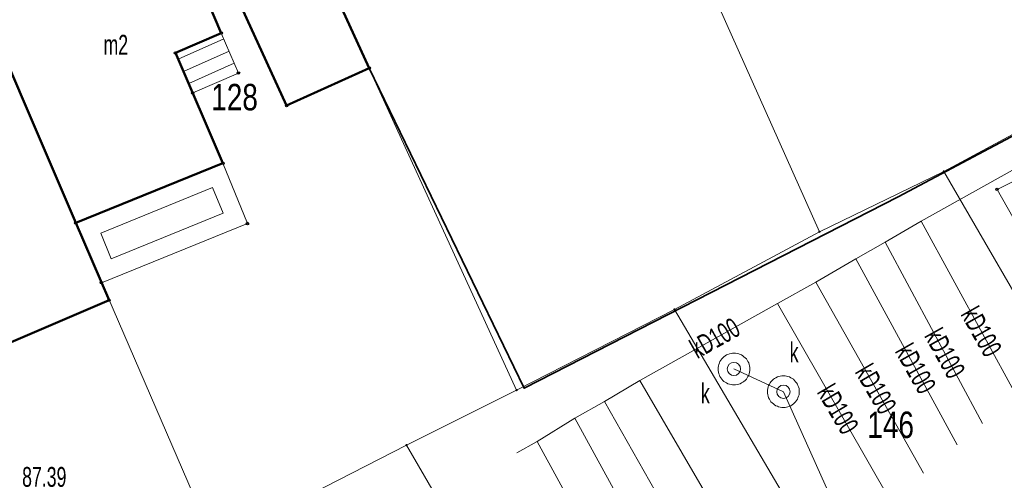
# Model space of a CAD drawing. Header units: metres. Extents: x 7504240 to 7504745, y 5782869 to 5783359.
# Tile 51 of 93: x 7504503 to 7504540, y 5782969 to 5782986. Entities that reach past the tile are written whole.
import ezdxf
from ezdxf.enums import TextEntityAlignment as Align

# ---------------------------------------------------------------- set-up
doc = ezdxf.new("R2010")
doc.units = ezdxf.units.M
doc.header["$MEASUREMENT"] = 0
doc.linetypes.add('219-500', pattern=[0])
doc.layers.get('0').update_dxf_attribs({"color": 2, "linetype": 'CONTINUOUS', "lineweight": 5})
for name, color, linetype in [('203-punkt graniczny', 7, 'CONTINUOUS'), ('211-numer działki ewidencyjnej', 7, 'CONTINUOUS'), ('219-działka ewidencyjna', 7, 'CONTINUOUS'), ('312-budynek ewidencyjny', 7, 'CONTINUOUS'), ('312-oznaczenie budynku ewidencyjnego-Atr117', 7, 'CONTINUOUS'), ('352-schody', 7, 'CONTINUOUS'), ('komora podziemna', 7, 'CONTINUOUS'), ('ogrodzenie trwałe', 7, 'CONTINUOUS'), ('pikieta sztuczna-Atr2', 7, 'CONTINUOUS'), ('przewód kanalizacyjny', 7, 'CONTINUOUS'), ('przewód kanalizacyjny-Atr1', 7, 'CONTINUOUS'), ('Punkt budynku', 7, 'CONTINUOUS'), ('taras', 7, 'CONTINUOUS'), ('właz do komory lub kanału - okrągły', 7, 'CONTINUOUS'), ('właz do komory lub kanału - okrągły-Atr17', 7, 'CONTINUOUS')]:
    doc.layers.add(name, color=color, linetype=linetype)
doc.styles.get("Standard").update_dxf_attribs({"font": 'Working1250', "width": 0.75})
doc.linetypes.add('902-500', pattern='A,3.75,0,[1,ksztalty.shx,S=0.5,R=0,X=0,Y=0],3.75', length=7.5)

# ---------------------------------------------------------------- blocks, each defined once
blk = doc.blocks.new('US22')
at = {"color": 0, "linetype": 'Continuous', "lineweight": 13}
blk.add_circle((0, 0), 0.25, dxfattribs=at)
blk = doc.blocks.new('203')
at = {"linetype": 'Continuous', "lineweight": 0}
h = blk.add_hatch(color=0, dxfattribs=at)
edge = h.paths.add_edge_path()
edge.add_arc((0, 0), 0.045, 0, 360)
blk = doc.blocks.new('PUNKTBUD')
at = {"color": 0}
blk.add_circle((0, 0), 0.045, dxfattribs=at)

msp = doc.modelspace()

# ---------------------------------------------------------------- linework, layer by layer
at = {"layer": '219-działka ewidencyjna', "color": 7, "linetype": '219-500', "lineweight": 18, "flags": 128}
for points in [[(7504521.4, 5782972.41), (7504509.82, 5782997.71)], [(7504532.84, 5782978.4), (7504527.49, 5782990.39)], [(7504500.47, 5782988.69), (7504504.74, 5782978.73)], [(7504544.97, 5782984.69), (7504537.54, 5782980.68)], [(7504532.84, 5782978.4), (7504537.54, 5782980.68)], [(7504541.73, 5782973.445), (7504537.54, 5782980.68)], [(7504509.98, 5782966.61), (7504504.74, 5782978.73)], [(7504532.84, 5782978.4), (7504527.36, 5782975.46)], [(7504521.4, 5782972.41), (7504527.36, 5782975.46)], [(7504527.36, 5782975.46), (7504532.905, 5782966.029)], [(7504521.4, 5782972.41), (7504517.24, 5782970.33)], [(7504509.98, 5782966.61), (7504517.24, 5782970.33)], [(7504524.046, 5782958.584), (7504517.24, 5782970.33)]]:
    msp.add_lwpolyline(points, dxfattribs=at)
at = {"layer": '312-budynek ewidencyjny', "color": 7, "linetype": 'Continuous', "lineweight": 50, "flags": 128}
for points in [[(7504515.83, 5782984.59), (7504512.17, 5782992.57)], [(7504509.06, 5782991.14), (7504512.71, 5782983.17)], [(7504500.47, 5782988.69), (7504504.74, 5782978.73)], [(7504504.74, 5782978.73), (7504500.47, 5782988.69)], [(7504510.24, 5782985.91), (7504509.11, 5782988.55)], [(7504508.51, 5782985.16), (7504510.24, 5782985.91)], [(7504510.3, 5782980.99), (7504508.51, 5782985.16)], [(7504512.71, 5782983.17), (7504515.83, 5782984.59)], [(7504504.74, 5782978.73), (7504510.3, 5782980.99)], [(7504506, 5782975.81), (7504504.74, 5782978.73)], [(7504500.09, 5782973.28), (7504506, 5782975.81)]]:
    msp.add_lwpolyline(points, dxfattribs=at)
at = {"layer": '352-schody', "color": 7, "linetype": 'Continuous', "lineweight": 18, "flags": 128}
for points in [[(7504508.51, 5782985.16), (7504509.16, 5782983.65), (7504510.89, 5782984.4), (7504510.24, 5782985.91)], [(7504508.51, 5782985.16), (7504509.16, 5782983.65), (7504510.89, 5782984.4), (7504510.24, 5782985.91)], [(7504539.55, 5782980), (7504542.3, 5782975.15), (7504544.71, 5782976.46), (7504541.98, 5782981.2)], [(7504539.55, 5782980), (7504542.3, 5782975.15), (7504544.71, 5782976.46), (7504541.98, 5782981.2)]]:
    msp.add_lwpolyline(points, close=True, dxfattribs=at)
for points in [[(7504508.612, 5782984.923), (7504510.336, 5782985.688)], [(7504508.81, 5782984.464), (7504510.533, 5782985.229)], [(7504509.008, 5782984.004), (7504510.731, 5782984.769)]]:
    msp.add_lwpolyline(points, dxfattribs=at)
at = {"layer": 'komora podziemna', "color": 34, "linetype": 'Continuous', "lineweight": 18, "flags": 128}
for points in [[(7504530.21, 5782973.21), (7504530.21, 5782973.15), (7504530.2, 5782973.09), (7504530.19, 5782973.03), (7504530.17, 5782972.98), (7504530.14, 5782972.93), (7504530.11, 5782972.87), (7504530.08, 5782972.83), (7504530.04, 5782972.78), (7504529.99, 5782972.74), (7504529.95, 5782972.71), (7504529.9, 5782972.68), (7504529.84, 5782972.65), (7504529.79, 5782972.63), (7504529.73, 5782972.62), (7504529.67, 5782972.61), (7504529.61, 5782972.61), (7504529.56, 5782972.61), (7504529.5, 5782972.62), (7504529.44, 5782972.63), (7504529.38, 5782972.65), (7504529.33, 5782972.68), (7504529.28, 5782972.71), (7504529.23, 5782972.74), (7504529.19, 5782972.78), (7504529.15, 5782972.83), (7504529.12, 5782972.87), (7504529.08, 5782972.93), (7504529.06, 5782972.98), (7504529.04, 5782973.03), (7504529.03, 5782973.09), (7504529.02, 5782973.15), (7504529.01, 5782973.21), (7504529.02, 5782973.27), (7504529.03, 5782973.33), (7504529.04, 5782973.38), (7504529.06, 5782973.44), (7504529.08, 5782973.49), (7504529.12, 5782973.54), (7504529.15, 5782973.59), (7504529.19, 5782973.63), (7504529.23, 5782973.67), (7504529.28, 5782973.71), (7504529.33, 5782973.74), (7504529.38, 5782973.76), (7504529.44, 5782973.78), (7504529.5, 5782973.8), (7504529.56, 5782973.81), (7504529.61, 5782973.81), (7504529.67, 5782973.81), (7504529.73, 5782973.8), (7504529.79, 5782973.78), (7504529.84, 5782973.76), (7504529.9, 5782973.74), (7504529.95, 5782973.71), (7504529.99, 5782973.67), (7504530.04, 5782973.63), (7504530.08, 5782973.59), (7504530.11, 5782973.54), (7504530.14, 5782973.49), (7504530.17, 5782973.44), (7504530.19, 5782973.38), (7504530.2, 5782973.33), (7504530.21, 5782973.27)], [(7504532.08, 5782972.35), (7504532.07, 5782972.29), (7504532.07, 5782972.23), (7504532.05, 5782972.18), (7504532.03, 5782972.12), (7504532.01, 5782972.07), (7504531.98, 5782972.02), (7504531.94, 5782971.97), (7504531.9, 5782971.93), (7504531.86, 5782971.89), (7504531.81, 5782971.85), (7504531.76, 5782971.82), (7504531.71, 5782971.8), (7504531.65, 5782971.78), (7504531.59, 5782971.76), (7504531.54, 5782971.75), (7504531.48, 5782971.75), (7504531.42, 5782971.75), (7504531.36, 5782971.76), (7504531.3, 5782971.78), (7504531.25, 5782971.8), (7504531.19, 5782971.82), (7504531.14, 5782971.85), (7504531.1, 5782971.89), (7504531.05, 5782971.93), (7504531.01, 5782971.97), (7504530.98, 5782972.02), (7504530.95, 5782972.07), (7504530.92, 5782972.12), (7504530.9, 5782972.18), (7504530.89, 5782972.23), (7504530.88, 5782972.29), (7504530.88, 5782972.35), (7504530.88, 5782972.41), (7504530.89, 5782972.47), (7504530.9, 5782972.53), (7504530.92, 5782972.58), (7504530.95, 5782972.63), (7504530.98, 5782972.69), (7504531.01, 5782972.73), (7504531.05, 5782972.78), (7504531.1, 5782972.82), (7504531.14, 5782972.85), (7504531.19, 5782972.88), (7504531.25, 5782972.91), (7504531.3, 5782972.93), (7504531.36, 5782972.94), (7504531.42, 5782972.95), (7504531.48, 5782972.95), (7504531.54, 5782972.95), (7504531.59, 5782972.94), (7504531.65, 5782972.93), (7504531.71, 5782972.91), (7504531.76, 5782972.88), (7504531.81, 5782972.85), (7504531.86, 5782972.82), (7504531.9, 5782972.78), (7504531.94, 5782972.73), (7504531.98, 5782972.69), (7504532.01, 5782972.63), (7504532.03, 5782972.58), (7504532.05, 5782972.53), (7504532.07, 5782972.47), (7504532.07, 5782972.41)]]:
    msp.add_lwpolyline(points, close=True, dxfattribs=at)
at = {"layer": 'ogrodzenie trwałe', "color": 7, "linetype": '902-500', "lineweight": 35, "flags": 128}
msp.add_lwpolyline([(7504515.83, 5782984.59), (7504521.68, 5782972.48), (7504535.81, 5782979.72), (7504552.23, 5782988.45), (7504557.39, 5782991.07)], dxfattribs=at)
at = {"layer": 'przewód kanalizacyjny', "color": 34, "linetype": 'Continuous', "lineweight": 18, "flags": 128}
for points in [[(7504547.24, 5782984.26), (7504546.29, 5782984.25), (7504540.14, 5782980.73), (7504536.68, 5782978.8), (7504535.33, 5782978.01), (7504534.21, 5782977.38), (7504532.7, 5782976.49), (7504531.26, 5782975.69), (7504526.05, 5782972.78), (7504524.72, 5782971.98), (7504523.6, 5782971.35), (7504522.17, 5782970.47), (7504521.41, 5782970.04)], [(7504536.68, 5782978.8), (7504540.27, 5782972.218)], [(7504535.33, 5782978.01), (7504539.003, 5782971.153)], [(7504534.21, 5782977.38), (7504538.044, 5782970.347)], [(7504532.7, 5782976.49), (7504536.768, 5782969.275)], [(7504531.26, 5782975.69), (7504535.522, 5782968.229)], [(7504529.61, 5782973.21), (7504531.48, 5782972.35), (7504533.928, 5782966.889)], [(7504526.05, 5782972.78), (7504530.944, 5782964.381)], [(7504524.72, 5782971.98), (7504529.645, 5782963.289)], [(7504523.6, 5782971.35), (7504527.47, 5782964.28)], [(7504522.17, 5782970.47), (7504526.12, 5782963.24)]]:
    msp.add_lwpolyline(points, dxfattribs=at)
at = {"layer": 'taras', "color": 0, "lineweight": 18}
for p, q in [((7504504.74, 5782978.73), (7504510.3, 5782980.99)), ((7504510.3, 5782980.99), (7504511.23, 5782978.71)), ((7504505.683, 5782978.343), (7504509.912, 5782980.069)), ((7504509.912, 5782980.069), (7504510.307, 5782979.099)), ((7504510.307, 5782979.099), (7504506.082, 5782977.376)), ((7504505.71, 5782976.47), (7504504.74, 5782978.73)), ((7504511.23, 5782978.71), (7504505.71, 5782976.47)), ((7504506.082, 5782977.376), (7504505.683, 5782978.343))]:
    msp.add_line(p, q, dxfattribs=at)

# ---------------------------------------------------------------- block references
at = {"layer": '203-punkt graniczny', "color": 7, "linetype": 'Continuous', "lineweight": 18}
for p in [(7504537.54, 5782980.68), (7504504.74, 5782978.73), (7504532.84, 5782978.4), (7504527.36, 5782975.46), (7504521.4, 5782972.41), (7504517.24, 5782970.33)]:
    msp.add_blockref('203', p, dxfattribs=at)
at = {"layer": 'Punkt budynku', "color": 5, "linetype": 'Continuous', "lineweight": 18}
for p in [(7504510.24, 5782985.91), (7504508.51, 5782985.16), (7504515.83, 5782984.59), (7504510.89, 5782984.4), (7504509.16, 5782983.65), (7504512.71, 5782983.17), (7504510.3, 5782980.99), (7504539.55, 5782980), (7504504.74, 5782978.73), (7504511.23, 5782978.71), (7504505.71, 5782976.47), (7504506, 5782975.81)]:
    msp.add_blockref('PUNKTBUD', p, dxfattribs=at)
at = {"layer": 'właz do komory lub kanału - okrągły', "color": 7, "linetype": 'Continuous', "lineweight": 18}
for p in [(7504529.61, 5782973.21), (7504531.48, 5782972.35)]:
    msp.add_blockref('US22', p, dxfattribs=at)

# ---------------------------------------------------------------- texts
at = {"layer": '211-numer działki ewidencyjnej', "color": 7, "linetype": 'Continuous', "lineweight": 18, "width": 0.79}
for s, p in [('128', (7504509.86, 5782982.99)), ('146', (7504534.65, 5782970.6))]:
    msp.add_text(s, height=1, dxfattribs=at).set_placement(p)
at = {"layer": '312-oznaczenie budynku ewidencyjnego-Atr117', "color": 7, "width": 0.667}
msp.add_text('m2', height=0.75, dxfattribs=at).set_placement((7504505.79, 5782984.87), align=Align.BOTTOM_LEFT)
at = {"layer": 'pikieta sztuczna-Atr2', "color": 7, "width": 0.667}
msp.add_text('87.39', height=0.75, dxfattribs=at).set_placement((7504502.715, 5782968.755))
at = {"layer": 'przewód kanalizacyjny-Atr1', "color": 34, "width": 0.667}
for rotation, p in [(299.56, (7504538.961, 5782974.621)), (29.484, (7504528.887, 5782974.382)), (299.149, (7504537.584, 5782973.803)), (299.545, (7504536.478, 5782973.224)), (300.364, (7504534.975, 5782972.454)), (300.711, (7504533.544, 5782971.691))]:
    msp.add_text('kD100', height=0.75, rotation=rotation, dxfattribs=at).set_placement(p, align=Align.MIDDLE_CENTER)
at = {"layer": 'właz do komory lub kanału - okrągły-Atr17', "color": 7, "width": 0.667}
for p in [(7504531.718, 5782973.841), (7504528.363, 5782972.286)]:
    msp.add_text('k', height=0.75, dxfattribs=at).set_placement(p, align=Align.MIDDLE_LEFT)

doc.saveas('drawing.dxf')
